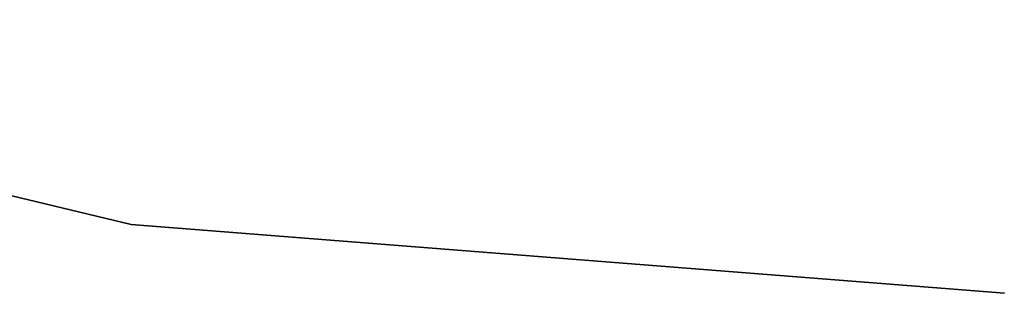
# Model space of a CAD drawing. Header units: millimetres. Extents: x 0.3 to 65.3, y -48.3 to 46.8.
# Tile 153 of 256: x 28.7 to 32.8, y -40 to -38.9. Entities that reach past the tile are written whole.
import ezdxf

# ---------------------------------------------------------------- set-up
doc = ezdxf.new("R2010")
doc.units = ezdxf.units.MM
doc.header["$LTSCALE"] = 25.4
doc.layers.get('0').update_dxf_attribs({"true_color": 0xff5454})

# ---------------------------------------------------------------- blocks, each defined once
blk = doc.blocks.new('NICO-9517.STL')
at = {"color": 18, "true_color": 0x080808}
mesh = blk.add_polyface(dxfattribs=at)
corners = [(25.6376, -38.9037, 4.3114), (29.1867, -39.7558, 3.8114), (25.6376, -38.9037, 3.8114), (29.1867, -39.7558, 4.3114)]
mesh.append_faces([[corners[k] for k in face] for face in [(0, 1, 2), (1, 0, 3)]], dxfattribs={"vtx0": -1, "color": 18})
mesh = blk.add_polyface(dxfattribs=at)
corners = [(25.6376, -38.9037, 149.4114), (29.1867, -39.7558, 148.9114), (25.6376, -38.9037, 148.9114), (29.1867, -39.7558, 149.4114)]
mesh.append_faces([[corners[k] for k in face] for face in [(0, 1, 2), (1, 0, 3)]], dxfattribs={"vtx0": -1, "color": 18})
mesh = blk.add_polyface(dxfattribs=at)
corners = [(29.1867, -39.7558, 4.3114), (32.8255, -40.0422, 3.8114), (29.1867, -39.7558, 3.8114), (32.8255, -40.0422, 4.3114)]
mesh.append_faces([[corners[k] for k in face] for face in [(0, 1, 2), (1, 0, 3)]], dxfattribs={"vtx0": -1, "color": 18})
mesh = blk.add_polyface(dxfattribs=at)
corners = [(29.1867, -39.7558, 149.4114), (32.8255, -40.0422, 148.9114), (29.1867, -39.7558, 148.9114), (32.8255, -40.0422, 149.4114)]
mesh.append_faces([[corners[k] for k in face] for face in [(0, 1, 2), (1, 0, 3)]], dxfattribs={"vtx0": -1, "color": 18})

msp = doc.modelspace()

# ---------------------------------------------------------------- block references
at = {"color": 0}
msp.add_blockref('NICO-9517.STL', (0, 0), dxfattribs=at)

doc.saveas('drawing.dxf')
